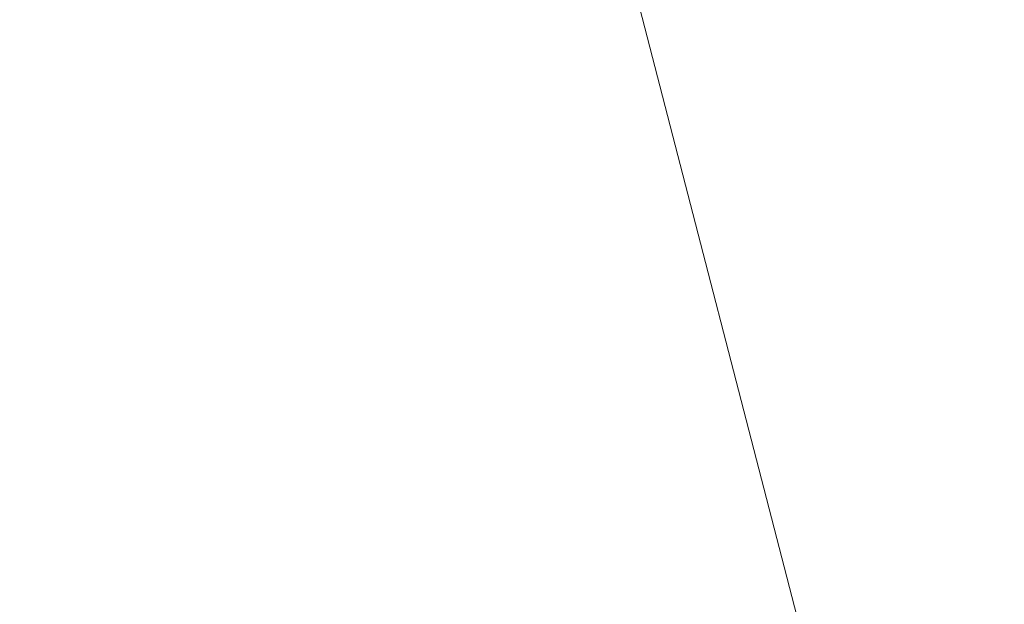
# Model space of a CAD drawing. Header units: millimetres. Extents: x -6861 to -4773, y 84 to 6892.
# Tile 24 of 108: x -6109.9716 to -6109.8947, y 6528.6349 to 6528.6806. Entities that reach past the tile are written whole.
import ezdxf

# ---------------------------------------------------------------- set-up
doc = ezdxf.new("R2010")
doc.units = ezdxf.units.MM
doc.layers.add('E-LITE-EQPM', color=7, linetype='Continuous', lineweight=20)

# ---------------------------------------------------------------- blocks, each defined once
blk = doc.blocks.new('01 PODIUM EMPOTRADO CON MARCO 1_glb - PODIUM EMPOTRADO CON MARCO 3_dwg_NS-2254 ÍßÁ_1_5Ð_$$_É_îAÔO-665804-Planta_PDF')
at = {"lineweight": 9}
blk.add_line((-0.511546, -6.113976), (-3.031089, -1.75), dxfattribs=at)
blk = doc.blocks.new('01 PODIUM EMPOTRADO CON MARCO 1_glb - 01 PODIUM EMPOTRADO CON MARCO 1-665813-Planta_PDF')
at = {"rotation": 344.4887155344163}
blk.add_blockref('01 PODIUM EMPOTRADO CON MARCO 1_glb - PODIUM EMPOTRADO CON MARCO 3_dwg_NS-2254 ÍßÁ_1_5Ð_$$_É_îAÔO-665804-Planta_PDF', (-3232.686478, 6533.750195), dxfattribs=at)
blk = doc.blocks.new('01 PODIUM EMPOTRADO CON MARCO 1_glb - 01 PODIUM EMPOTRADO CON MARCO 1-V3-Planta_PDF')
at = {"rotation": 344.4887155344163}
blk.add_blockref('01 PODIUM EMPOTRADO CON MARCO 1_glb - PODIUM EMPOTRADO CON MARCO 3_dwg_NS-2254 ÍßÁ_1_5Ð_$$_É_îAÔO-665804-Planta_PDF', (-3232.686478, 6533.750195), dxfattribs=at)

msp = doc.modelspace()

# ---------------------------------------------------------------- block references
at = {"layer": 'E-LITE-EQPM'}
for name in ['01 PODIUM EMPOTRADO CON MARCO 1_glb - 01 PODIUM EMPOTRADO CON MARCO 1-665813-Planta_PDF', '01 PODIUM EMPOTRADO CON MARCO 1_glb - 01 PODIUM EMPOTRADO CON MARCO 1-V3-Planta_PDF']:
    msp.add_blockref(name, (-2874.931544, 0), dxfattribs=at)

doc.saveas('drawing.dxf')
